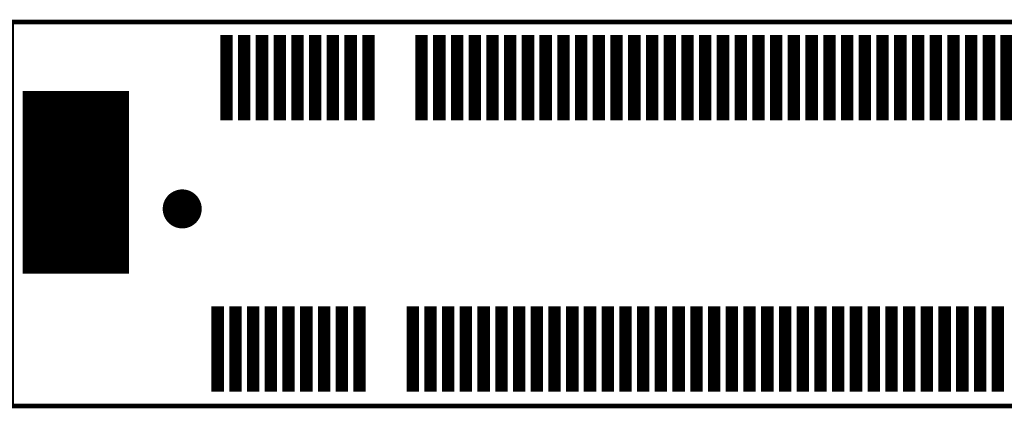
# Model space of a CAD drawing. Extents: x -1 to 179, y 0 to 119.
# Tile 6 of 23: x 43 to 71, y 65 to 75. Entities that reach past the tile are written whole.
import ezdxf

# ---------------------------------------------------------------- set-up
doc = ezdxf.new("R2010")
doc.units = 0
for name, color, linetype in [('DRIL_PLTE_THRU_01', 3, 'CONTINUOUS'), ('DRIL_PLTE_THRU_02', 23, 'CONTINUOUS'), ('DRIL_PLTE_THRU_03', 6, 'CONTINUOUS'), ('DRIL_PLTE_THRU_04', 176, 'CONTINUOUS'), ('DRIL_SYMBOL', 254, 'CONTINUOUS'), ('PADS_BOT', 5, 'CONTINUOUS'), ('PADS_INNER', 96, 'CONTINUOUS'), ('PADS_TOP', 96, 'CONTINUOUS'), ('PART_TOP_2DLINE_01', 2, 'CONTINUOUS')]:
    doc.layers.add(name, color=color, linetype=linetype)

# ---------------------------------------------------------------- blocks, each defined once
blk = doc.blocks.new('PART_BODY_TOP_18')
at = {"layer": 'PART_TOP_2DLINE_01', "const_width": 0.127}
blk.add_lwpolyline([(-46.206, 5.416), (45.574, 5.416), (45.574, -5.416), (-46.206, -5.416)], close=True, dxfattribs=at)
blk = doc.blocks.new('DRIL_HOLE_0')
blk.add_lwpolyline([(0, 0, 1), (0, 0, 1)], format="xyb", close=True)
blk = doc.blocks.new('PAD_5')
blk.add_lwpolyline([(0, 0, 1), (0, 0, 1)], format="xyb", close=True)
blk = doc.blocks.new('PAD_84')
at = {"const_width": 0.35}
blk.add_lwpolyline([(-1.2, 0), (1.2, 0)], dxfattribs=at)
blk = doc.blocks.new('STK_TOP_40')
at = {"layer": 'DRIL_PLTE_THRU_01'}
blk.add_blockref('DRIL_HOLE_0', (0, 0), dxfattribs=at)
at = {"layer": 'DRIL_PLTE_THRU_02'}
blk.add_blockref('DRIL_HOLE_0', (0, 0), dxfattribs=at)
at = {"layer": 'DRIL_PLTE_THRU_03'}
blk.add_blockref('DRIL_HOLE_0', (0, 0), dxfattribs=at)
at = {"layer": 'DRIL_PLTE_THRU_04'}
blk.add_blockref('DRIL_HOLE_0', (0, 0), dxfattribs=at)
at = {"layer": 'PADS_BOT'}
blk.add_blockref('PAD_5', (0, 0), dxfattribs=at)
at = {"layer": 'PADS_INNER'}
blk.add_blockref('PAD_5', (0, 0), dxfattribs=at)
at = {"layer": 'PADS_TOP', "rotation": 90}
blk.add_blockref('PAD_84', (0, 0), dxfattribs=at)
blk = doc.blocks.new('PAD_85')
at = {"const_width": 3}
blk.add_lwpolyline([(-2.575, 0), (2.575, 0)], dxfattribs=at)
blk = doc.blocks.new('STK_TOP_43')
at = {"layer": 'DRIL_PLTE_THRU_01'}
blk.add_blockref('DRIL_HOLE_0', (0, 0), dxfattribs=at)
at = {"layer": 'DRIL_PLTE_THRU_02'}
blk.add_blockref('DRIL_HOLE_0', (0, 0), dxfattribs=at)
at = {"layer": 'DRIL_PLTE_THRU_03'}
blk.add_blockref('DRIL_HOLE_0', (0, 0), dxfattribs=at)
at = {"layer": 'DRIL_PLTE_THRU_04'}
blk.add_blockref('DRIL_HOLE_0', (0, 0), dxfattribs=at)
at = {"layer": 'PADS_BOT'}
blk.add_blockref('PAD_5', (0, 0), dxfattribs=at)
at = {"layer": 'PADS_INNER'}
blk.add_blockref('PAD_5', (0, 0), dxfattribs=at)
at = {"layer": 'PADS_TOP', "rotation": 90}
blk.add_blockref('PAD_85', (0, 0), dxfattribs=at)
blk = doc.blocks.new('DRIL_SYMBOL_1$1')
at = {"layer": 'DRIL_SYMBOL', "const_width": 0.0508}
for points in [[(0, -0.254), (0, 0.254)], [(-0.254, 0), (0.254, 0)]]:
    blk.add_lwpolyline(points, dxfattribs=at)
blk = doc.blocks.new('DRIL_HOLE_1$1')
at = {"const_width": 0.55}
blk.add_lwpolyline([(-0.275, 0, 1), (0.275, 0, 1)], format="xyb", close=True, dxfattribs=at)
blk.add_blockref('DRIL_SYMBOL_1$1', (0, 0))
blk = doc.blocks.new('PAD_86')
at = {"const_width": 0.55}
blk.add_lwpolyline([(0, -0.275, 1), (0, 0.275, 1)], format="xyb", close=True, dxfattribs=at)
blk = doc.blocks.new('STK_TOP_41')
at = {"layer": 'DRIL_PLTE_THRU_01'}
blk.add_blockref('DRIL_HOLE_1$1', (0, 0), dxfattribs=at)
at = {"layer": 'DRIL_PLTE_THRU_02'}
blk.add_blockref('DRIL_HOLE_1$1', (0, 0), dxfattribs=at)
at = {"layer": 'DRIL_PLTE_THRU_03'}
blk.add_blockref('DRIL_HOLE_1$1', (0, 0), dxfattribs=at)
at = {"layer": 'DRIL_PLTE_THRU_04'}
blk.add_blockref('DRIL_HOLE_1$1', (0, 0), dxfattribs=at)
at = {"layer": 'PADS_BOT'}
blk.add_blockref('PAD_86', (0, 0), dxfattribs=at)
at = {"layer": 'PADS_INNER'}
blk.add_blockref('PAD_86', (0, 0), dxfattribs=at)
at = {"layer": 'PADS_TOP'}
blk.add_blockref('PAD_86', (0, 0), dxfattribs=at)
blk = doc.blocks.new('SYM_TOP_21')
for name, p in [('PART_BODY_TOP_18', (0, 0)), ('STK_TOP_40', (-40.153, 3.843)), ('STK_TOP_40', (-39.653, 3.843)), ('STK_TOP_40', (-39.153, 3.843)), ('STK_TOP_40', (-38.653, 3.843)), ('STK_TOP_40', (-38.153, 3.843)), ('STK_TOP_40', (-37.653, 3.843)), ('STK_TOP_40', (-37.153, 3.843)), ('STK_TOP_40', (-36.653, 3.843)), ('STK_TOP_40', (-36.153, 3.843)), ('STK_TOP_40', (-34.653, 3.843)), ('STK_TOP_40', (-34.153, 3.843)), ('STK_TOP_40', (-33.653, 3.843)), ('STK_TOP_40', (-33.153, 3.843)), ('STK_TOP_40', (-32.653, 3.843)), ('STK_TOP_40', (-32.153, 3.843)), ('STK_TOP_40', (-31.653, 3.843)), ('STK_TOP_40', (-31.153, 3.843)), ('STK_TOP_40', (-30.653, 3.843)), ('STK_TOP_40', (-30.153, 3.843)), ('STK_TOP_40', (-29.653, 3.843)), ('STK_TOP_40', (-29.153, 3.843)), ('STK_TOP_40', (-28.653, 3.843)), ('STK_TOP_40', (-28.153, 3.843)), ('STK_TOP_40', (-27.653, 3.843)), ('STK_TOP_40', (-27.153, 3.843)), ('STK_TOP_40', (-26.653, 3.843)), ('STK_TOP_40', (-26.153, 3.843)), ('STK_TOP_40', (-25.653, 3.843)), ('STK_TOP_40', (-25.153, 3.843)), ('STK_TOP_40', (-24.653, 3.843)), ('STK_TOP_40', (-24.153, 3.843)), ('STK_TOP_40', (-23.653, 3.843)), ('STK_TOP_40', (-23.153, 3.843)), ('STK_TOP_40', (-22.653, 3.843)), ('STK_TOP_40', (-22.153, 3.843)), ('STK_TOP_40', (-21.653, 3.843)), ('STK_TOP_40', (-21.153, 3.843)), ('STK_TOP_40', (-20.653, 3.843)), ('STK_TOP_40', (-20.153, 3.843)), ('STK_TOP_40', (-19.653, 3.843)), ('STK_TOP_40', (-19.153, 3.843)), ('STK_TOP_40', (-18.653, 3.843)), ('STK_TOP_40', (-18.153, 3.843)), ('STK_TOP_43', (-44.403, 0.893)), ('STK_TOP_41', (-41.403, 0.143)), ('STK_TOP_40', (-40.403, -3.807)), ('STK_TOP_40', (-39.903, -3.807)), ('STK_TOP_40', (-39.403, -3.807)), ('STK_TOP_40', (-38.903, -3.807)), ('STK_TOP_40', (-38.403, -3.807)), ('STK_TOP_40', (-37.903, -3.807)), ('STK_TOP_40', (-37.403, -3.807)), ('STK_TOP_40', (-36.903, -3.807)), ('STK_TOP_40', (-36.403, -3.807)), ('STK_TOP_40', (-34.903, -3.807)), ('STK_TOP_40', (-34.403, -3.807)), ('STK_TOP_40', (-33.903, -3.807)), ('STK_TOP_40', (-33.403, -3.807)), ('STK_TOP_40', (-32.903, -3.807)), ('STK_TOP_40', (-32.403, -3.807)), ('STK_TOP_40', (-31.903, -3.807)), ('STK_TOP_40', (-31.403, -3.807)), ('STK_TOP_40', (-30.903, -3.807)), ('STK_TOP_40', (-30.403, -3.807)), ('STK_TOP_40', (-29.903, -3.807)), ('STK_TOP_40', (-29.403, -3.807)), ('STK_TOP_40', (-28.903, -3.807)), ('STK_TOP_40', (-28.403, -3.807)), ('STK_TOP_40', (-27.903, -3.807)), ('STK_TOP_40', (-27.403, -3.807)), ('STK_TOP_40', (-26.903, -3.807)), ('STK_TOP_40', (-26.403, -3.807)), ('STK_TOP_40', (-25.903, -3.807)), ('STK_TOP_40', (-25.403, -3.807)), ('STK_TOP_40', (-24.903, -3.807)), ('STK_TOP_40', (-24.403, -3.807)), ('STK_TOP_40', (-23.903, -3.807)), ('STK_TOP_40', (-23.403, -3.807)), ('STK_TOP_40', (-22.903, -3.807)), ('STK_TOP_40', (-22.403, -3.807)), ('STK_TOP_40', (-21.903, -3.807)), ('STK_TOP_40', (-21.403, -3.807)), ('STK_TOP_40', (-20.903, -3.807)), ('STK_TOP_40', (-20.403, -3.807)), ('STK_TOP_40', (-19.903, -3.807)), ('STK_TOP_40', (-19.403, -3.807)), ('STK_TOP_40', (-18.903, -3.807)), ('STK_TOP_40', (-18.403, -3.807))]:
    blk.add_blockref(name, p)
blk = doc.blocks.new('PART_TOP_825')
blk.add_blockref('SYM_TOP_21', (0, 0))

msp = doc.modelspace()

# ---------------------------------------------------------------- block references
msp.add_blockref('PART_TOP_825', (89.013, 70))

doc.saveas('drawing.dxf')
